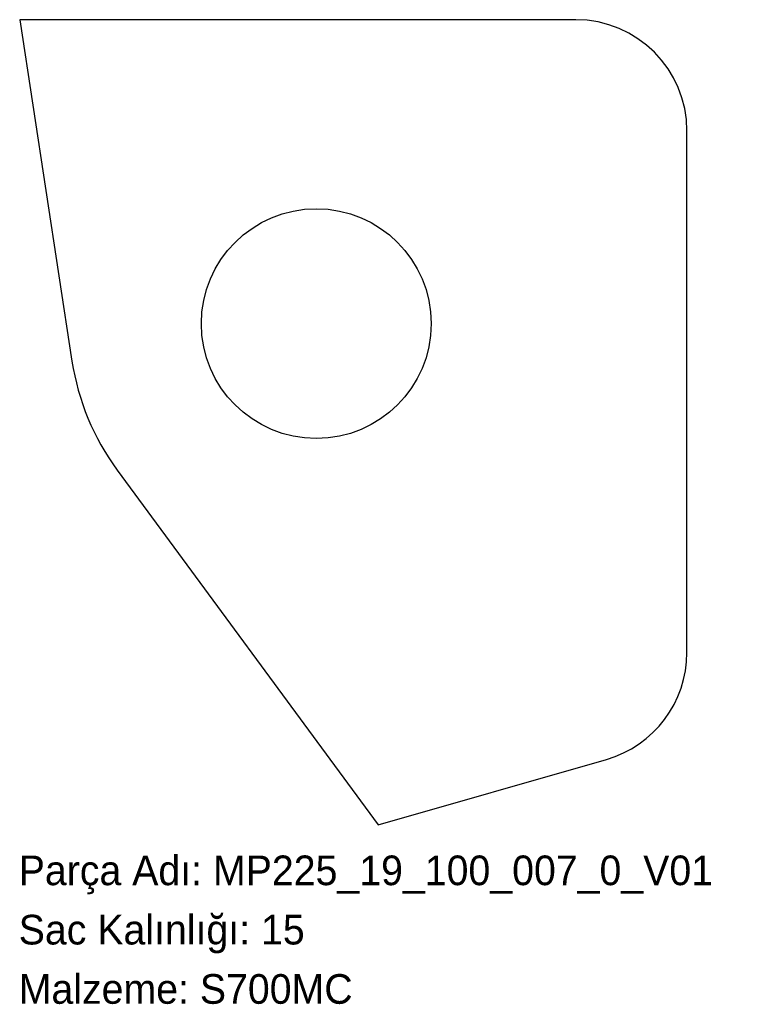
# Model space of a CAD drawing. Header units: millimetres. Extents: x 0 to 297, y -72 to 326.
import ezdxf

# ---------------------------------------------------------------- set-up
doc = ezdxf.new("R2010")
doc.units = ezdxf.units.MM
doc.linetypes.add('SLD-Katı', pattern=[0])
doc.linetypes.add('SLD-Sürekli', pattern=[0])
doc.layers.add('METIN', color=96, linetype='SLD-Katı')
doc.styles.add('SLDTEXTSTYLE0', font='ARIAL.TTF', dxfattribs={"width": 0.948, "bigfont": 'bigfont'})
doc.styles.add('SLDTEXTSTYLE1', font='ARIAL.TTF', dxfattribs={"width": 0.948})

msp = doc.modelspace()

# ---------------------------------------------------------------- linework, layer by layer
at = {"color": 7, "linetype": 'SLD-Sürekli', "lineweight": 25}
for p, q in [((225.4, 326.23), (0.4, 326.23)), ((0.4, 326.23), (21.55, 188.1)), ((270.4, 70.14), (270.4, 281.23)), ((39.84, 143.99), (145.44, 0.4)), ((145.44, 0.4), (237.8, 26.89))]:
    msp.add_line(p, q, dxfattribs=at)
msp.add_circle((120.4, 203.23), 46.5, dxfattribs=at)
for centre, radius, start, end in [((225.4, 281.23), 45, 0, 90), ((120.4, 203.23), 100, 188.7058, 216.3313), ((225.4, 70.14), 45, 286, 0)]:
    msp.add_arc(centre, radius, start, end, dxfattribs=at)

# ---------------------------------------------------------------- texts
at = {"layer": 'METIN', "char_height": 12, "attachment_point": 1}
for s, insert, style in [('Parça Adı: MP225_19_100_007_0_V01', (0, -12.03), 'SLDTEXTSTYLE0'), ('Sac Kalınlığı: 15', (0, -36.03), 'SLDTEXTSTYLE0'), ('Malzeme: S700MC', (0, -60.03), 'SLDTEXTSTYLE1')]:
    msp.add_mtext(s, dxfattribs=dict(at, insert=insert, style=style))

doc.saveas('drawing.dxf')
